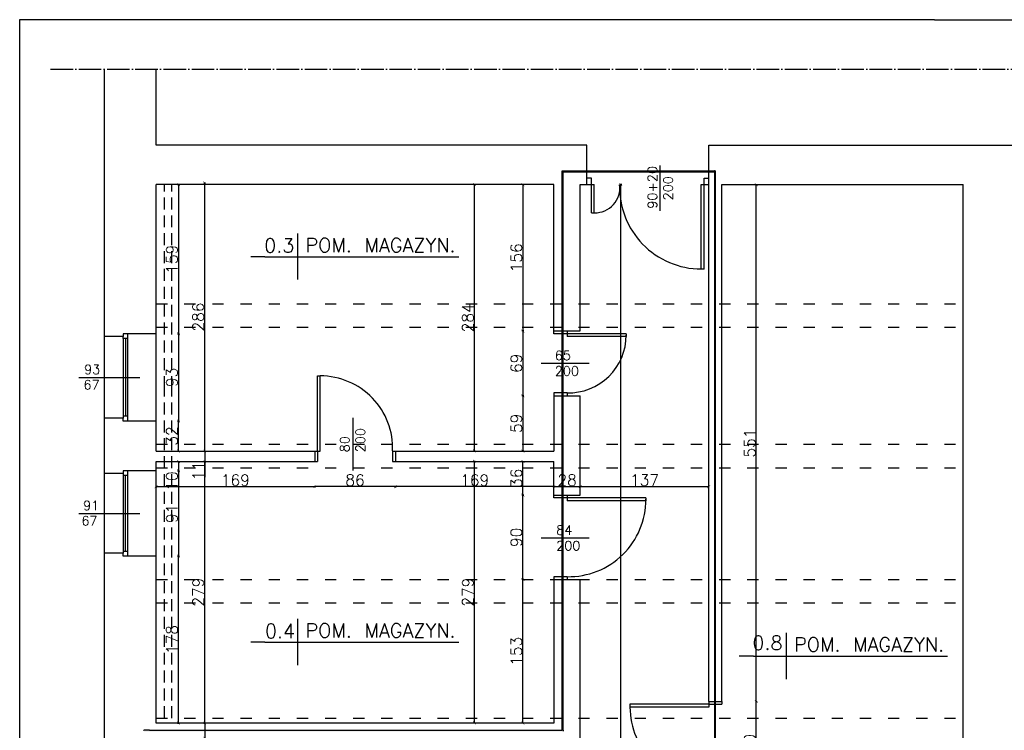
# Model space of a CAD drawing. Header units: millimetres. Extents: x -155361 to 49141, y -33787 to 6941.
# Tile 34 of 44: x -25016 to -23967, y 6170 to 6928. Entities that reach past the tile are written whole.
import ezdxf

# ---------------------------------------------------------------- set-up
doc = ezdxf.new("R2010")
doc.units = ezdxf.units.MM
for name, pattern in [('ACAD_ISO03W100', [30, 12, -18]), ('ACAD_ISO04W100', [30, 24, -3, 0, -3]), ('DASHED', [19.05, 12.7, -6.35])]:
    doc.linetypes.add(name, pattern=pattern)
doc.styles.add('Opisowy', font='txt.shx')
doc.styles.get("Standard").update_dxf_attribs({"font": 'txt.shx'})
doc.dimstyles.new('ISO-25', dxfattribs={"dimtxt": 12, "dimasz": 3, "dimexe": 1, "dimexo": 1, "dimgap": 1, "dimtad": 1, "dimdec": 0, "dimtxsty": 'Opisowy', "dimblk": 'ARCHTICK', "dimcen": 2.5, "dimadec": 0, "dimazin": 0, "dimtfac": 1, "dimtdec": 0, "dimtmove": 0, "dimatfit": 3, "dimldrblk": 'ARCHTICK', "dimfxl": 1, "dimfxlon": 1, "dimarcsym": 0})

# ---------------------------------------------------------------- blocks, each defined once
blk = doc.blocks.new('_ArchTick')
at = {"color": 0, "linetype": 'ByBlock', "const_width": 0.15}
blk.add_lwpolyline([(-0.5, -0.5), (0.5, 0.5)], dxfattribs=at)
blk = doc.blocks.new('*D11145')
at = {"color": 0, "lineweight": -2}
for p, q in [((-24848, 6752.2), (-24846, 6752.2)), ((-24847, 6752.2), (-24847, 6593.2)), ((-24848, 6593.2), (-24846, 6593.2))]:
    blk.add_line(p, q, dxfattribs=at)
at = {"layer": 'Defpoints', "color": 0}
for p in [(-24871.9, 6752.2), (-24871.9, 6593.2), (-24847, 6593.2)]:
    blk.add_point(p, dxfattribs=at)
at = {"color": 0, "lineweight": -2, "xscale": 3, "yscale": 3, "zscale": 3}
for p, rotation in [((-24847, 6752.2), 90), ((-24847, 6593.2), -90.00000000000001)]:
    blk.add_blockref('_ArchTick', p, dxfattribs=dict(at, rotation=rotation))
at = {"color": 0, "insert": (-24854, 6672.7), "char_height": 12, "attachment_point": 5, "rotation": 90, "style": 'Opisowy'}
blk.add_mtext('159', dxfattribs=at)
blk = doc.blocks.new('*D11148')
at = {"color": 0, "lineweight": -2}
for p, q in [((-24820.1, 6468.2), (-24818.1, 6468.2)), ((-24819.1, 6468.2), (-24819.1, 6457.2)), ((-24820.1, 6457.2), (-24818.1, 6457.2)), ((-24819.1, 6457.2), (-24819.1, 6440.2))]:
    blk.add_line(p, q, dxfattribs=at)
at = {"layer": 'Defpoints', "color": 0}
for p in [(-24870.9, 6468.2), (-24870.9, 6457.2), (-24819.1, 6457.2)]:
    blk.add_point(p, dxfattribs=at)
at = {"color": 0, "lineweight": -2, "xscale": 3, "yscale": 3, "zscale": 3}
for p, rotation in [((-24819.1, 6468.2), 90), ((-24819.1, 6457.2), -90.00000000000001)]:
    blk.add_blockref('_ArchTick', p, dxfattribs=dict(at, rotation=rotation))
at = {"color": 0, "insert": (-24826.1, 6447.2), "char_height": 12, "attachment_point": 5, "rotation": 90, "style": 'Opisowy'}
blk.add_mtext('11', dxfattribs=at)
blk = doc.blocks.new('*D11149')
at = {"color": 0, "lineweight": -2}
for p, q in [((-24848, 6457.2), (-24848, 6457.2)), ((-24847, 6457.2), (-24847, 6447.2)), ((-24848, 6447.2), (-24848, 6447.2)), ((-24847, 6447.2), (-24847, 6428.2))]:
    blk.add_line(p, q, dxfattribs=at)
at = {"layer": 'Defpoints', "color": 0}
for p in [(-24847, 6457.2), (-24847, 6447.2), (-24847, 6447.2)]:
    blk.add_point(p, dxfattribs=at)
at = {"color": 0, "lineweight": -2, "xscale": 3, "yscale": 3, "zscale": 3}
for p, rotation in [((-24847, 6457.2), 90), ((-24847, 6447.2), -90.00000000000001)]:
    blk.add_blockref('_ArchTick', p, dxfattribs=dict(at, rotation=rotation))
at = {"color": 0, "insert": (-24854, 6436.2), "char_height": 12, "attachment_point": 5, "rotation": 90, "style": 'Opisowy'}
blk.add_mtext('10', dxfattribs=at)
blk = doc.blocks.new('*D11151')
at = {"color": 0, "lineweight": -2}
for p, q in [((-24848, 6500.2), (-24846, 6500.2)), ((-24847, 6468.2), (-24847, 6500.2)), ((-24848, 6468.2), (-24846, 6468.2))]:
    blk.add_line(p, q, dxfattribs=at)
at = {"layer": 'Defpoints', "color": 0}
for p in [(-24870.9, 6500.2), (-24847, 6500.2), (-24870.9, 6468.2)]:
    blk.add_point(p, dxfattribs=at)
at = {"color": 0, "lineweight": -2, "xscale": 3, "yscale": 3, "zscale": 3}
for p, rotation in [((-24847, 6500.2), 90), ((-24847, 6468.2), -90.00000000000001)]:
    blk.add_blockref('_ArchTick', p, dxfattribs=dict(at, rotation=rotation))
at = {"color": 0, "insert": (-24854, 6484.2), "char_height": 12, "attachment_point": 5, "rotation": 90, "style": 'Opisowy'}
blk.add_mtext('32', dxfattribs=at)
blk = doc.blocks.new('*D11152')
at = {"color": 0, "lineweight": -2}
for p, q in [((-24848, 6593.2), (-24846, 6593.2)), ((-24847, 6593.2), (-24847, 6500.2)), ((-24848, 6500.2), (-24846, 6500.2))]:
    blk.add_line(p, q, dxfattribs=at)
at = {"layer": 'Defpoints', "color": 0}
for p in [(-24870.9, 6593.2), (-24870.9, 6500.2), (-24847, 6500.2)]:
    blk.add_point(p, dxfattribs=at)
at = {"color": 0, "lineweight": -2, "xscale": 3, "yscale": 3, "zscale": 3}
for p, rotation in [((-24847, 6593.2), 90), ((-24847, 6500.2), -90.00000000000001)]:
    blk.add_blockref('_ArchTick', p, dxfattribs=dict(at, rotation=rotation))
at = {"color": 0, "insert": (-24854, 6546.7), "char_height": 12, "attachment_point": 5, "rotation": 90, "style": 'Opisowy'}
blk.add_mtext('93', dxfattribs=at)
blk = doc.blocks.new('*D11153')
at = {"color": 0, "lineweight": -2}
for p, q in [((-24848, 6447.2), (-24846, 6447.2)), ((-24847, 6447.2), (-24847, 6356.2)), ((-24848, 6356.2), (-24846, 6356.2))]:
    blk.add_line(p, q, dxfattribs=at)
at = {"layer": 'Defpoints', "color": 0}
for p in [(-24870.9, 6447.2), (-24870.9, 6356.2), (-24847, 6356.2)]:
    blk.add_point(p, dxfattribs=at)
at = {"color": 0, "lineweight": -2, "xscale": 3, "yscale": 3, "zscale": 3}
for p, rotation in [((-24847, 6447.2), 90), ((-24847, 6356.2), -90.00000000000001)]:
    blk.add_blockref('_ArchTick', p, dxfattribs=dict(at, rotation=rotation))
at = {"color": 0, "insert": (-24854, 6401.7), "char_height": 12, "attachment_point": 5, "rotation": 90, "style": 'Opisowy'}
blk.add_mtext('91', dxfattribs=at)
blk = doc.blocks.new('*D11154')
at = {"color": 0, "lineweight": -2}
for p, q in [((-24848, 6356.2), (-24846, 6356.2)), ((-24847, 6178.2), (-24847, 6356.2)), ((-24848, 6178.2), (-24846, 6178.2))]:
    blk.add_line(p, q, dxfattribs=at)
at = {"layer": 'Defpoints', "color": 0}
for p in [(-24870.9, 6356.2), (-24847, 6356.2), (-24870.9, 6178.2)]:
    blk.add_point(p, dxfattribs=at)
at = {"color": 0, "lineweight": -2, "xscale": 3, "yscale": 3, "zscale": 3}
for p, rotation in [((-24847, 6356.2), 90), ((-24847, 6178.2), -90.00000000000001)]:
    blk.add_blockref('_ArchTick', p, dxfattribs=dict(at, rotation=rotation))
at = {"color": 0, "insert": (-24854, 6267.2), "char_height": 12, "attachment_point": 5, "rotation": 90, "style": 'Opisowy'}
blk.add_mtext('178', dxfattribs=at)
blk = doc.blocks.new('*D11155')
at = {"color": 0, "lineweight": -2}
for p, q in [((-24820.1, 6178.2), (-24818.1, 6178.2)), ((-24819.1, 6178.2), (-24819.1, 6162.2)), ((-24820.1, 6162.2), (-24818.1, 6162.2)), ((-24819.1, 6162.2), (-24819.1, 6141.2))]:
    blk.add_line(p, q, dxfattribs=at)
at = {"layer": 'Defpoints', "color": 0}
for p in [(-24869.4, 6178.2), (-24869.4, 6162.2), (-24819.1, 6162.2)]:
    blk.add_point(p, dxfattribs=at)
at = {"color": 0, "lineweight": -2, "xscale": 3, "yscale": 3, "zscale": 3}
for p, rotation in [((-24819.1, 6178.2), 90), ((-24819.1, 6162.2), -90.00000000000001)]:
    blk.add_blockref('_ArchTick', p, dxfattribs=dict(at, rotation=rotation))
at = {"color": 0, "insert": (-24826.1, 6150.2), "char_height": 12, "attachment_point": 5, "rotation": 90, "style": 'Opisowy'}
blk.add_mtext('16', dxfattribs=at)
blk = doc.blocks.new('*D11177')
at = {"color": 0, "lineweight": -2}
for p, q in [((-24820.1, 6457.2), (-24818.1, 6457.2)), ((-24819.1, 6178.2), (-24819.1, 6457.2)), ((-24820.1, 6178.2), (-24818.1, 6178.2))]:
    blk.add_line(p, q, dxfattribs=at)
at = {"layer": 'Defpoints', "color": 0}
for p in [(-24870.9, 6457.2), (-24819.1, 6457.2), (-24870.9, 6178.2)]:
    blk.add_point(p, dxfattribs=at)
at = {"color": 0, "lineweight": -2, "xscale": 3, "yscale": 3, "zscale": 3}
for p, rotation in [((-24819.1, 6457.2), 90), ((-24819.1, 6178.2), -90.00000000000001)]:
    blk.add_blockref('_ArchTick', p, dxfattribs=dict(at, rotation=rotation))
at = {"color": 0, "insert": (-24826.1, 6317.7), "char_height": 12, "attachment_point": 5, "rotation": 90, "style": 'Opisowy'}
blk.add_mtext('279', dxfattribs=at)
blk = doc.blocks.new('*D11178')
at = {"color": 0, "lineweight": -2}
for p, q in [((-24820.1, 6754), (-24818.1, 6754)), ((-24819.1, 6468.2), (-24819.1, 6754)), ((-24820.1, 6468.2), (-24818.1, 6468.2))]:
    blk.add_line(p, q, dxfattribs=at)
at = {"layer": 'Defpoints', "color": 0}
for p in [(-24869.9, 6754), (-24819.1, 6754), (-24869.9, 6468.2)]:
    blk.add_point(p, dxfattribs=at)
at = {"color": 0, "lineweight": -2, "xscale": 3, "yscale": 3, "zscale": 3}
for p, rotation in [((-24819.1, 6754), 90), ((-24819.1, 6468.2), -90.00000000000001)]:
    blk.add_blockref('_ArchTick', p, dxfattribs=dict(at, rotation=rotation))
at = {"color": 0, "insert": (-24826.1, 6611.1), "char_height": 12, "attachment_point": 5, "rotation": 90, "style": 'Opisowy'}
blk.add_mtext('286', dxfattribs=at)
blk = doc.blocks.new('*D11321')
at = {"color": 0, "lineweight": -2}
for p, q in [((-24870.9, 6431.2), (-24870.9, 6429.2)), ((-24870.9, 6430.2), (-24701.9, 6430.2)), ((-24701.9, 6431.2), (-24701.9, 6429.2))]:
    blk.add_line(p, q, dxfattribs=at)
at = {"layer": 'Defpoints', "color": 0}
for p in [(-24870.9, 6477.5), (-24701.9, 6477.5), (-24701.9, 6430.2)]:
    blk.add_point(p, dxfattribs=at)
at = {"color": 0, "lineweight": -2, "xscale": 3, "yscale": 3, "zscale": 3, "rotation": 180}
blk.add_blockref('_ArchTick', (-24870.9, 6430.2), dxfattribs=at)
at = {"color": 0, "lineweight": -2, "xscale": 3, "yscale": 3, "zscale": 3}
blk.add_blockref('_ArchTick', (-24701.9, 6430.2), dxfattribs=at)
at = {"color": 0, "insert": (-24786.4, 6437.2), "char_height": 12, "attachment_point": 5, "style": 'Opisowy'}
blk.add_mtext('169', dxfattribs=at)
blk = doc.blocks.new('*D11322')
at = {"color": 0, "lineweight": -2}
for p, q in [((-24701.9, 6431.2), (-24701.9, 6429.2)), ((-24615.9, 6430.2), (-24701.9, 6430.2)), ((-24615.9, 6431.2), (-24615.9, 6429.2))]:
    blk.add_line(p, q, dxfattribs=at)
at = {"layer": 'Defpoints', "color": 0}
for p in [(-24701.9, 6466.5), (-24615.9, 6466.5), (-24701.9, 6430.2)]:
    blk.add_point(p, dxfattribs=at)
at = {"color": 0, "lineweight": -2, "xscale": 3, "yscale": 3, "zscale": 3, "rotation": 180}
blk.add_blockref('_ArchTick', (-24701.9, 6430.2), dxfattribs=at)
at = {"color": 0, "lineweight": -2, "xscale": 3, "yscale": 3, "zscale": 3}
blk.add_blockref('_ArchTick', (-24615.9, 6430.2), dxfattribs=at)
at = {"color": 0, "insert": (-24658.9, 6437.2), "char_height": 12, "attachment_point": 5, "style": 'Opisowy'}
blk.add_mtext('86', dxfattribs=at)
blk = doc.blocks.new('*D11323')
at = {"color": 0, "lineweight": -2}
for p, q in [((-24615.9, 6431.2), (-24615.9, 6429.2)), ((-24446.9, 6430.2), (-24615.9, 6430.2)), ((-24446.9, 6431.2), (-24446.9, 6429.2))]:
    blk.add_line(p, q, dxfattribs=at)
at = {"layer": 'Defpoints', "color": 0}
for p in [(-24615.9, 6466.5), (-24446.9, 6466.5), (-24615.9, 6430.2)]:
    blk.add_point(p, dxfattribs=at)
at = {"color": 0, "lineweight": -2, "xscale": 3, "yscale": 3, "zscale": 3, "rotation": 180}
blk.add_blockref('_ArchTick', (-24615.9, 6430.2), dxfattribs=at)
at = {"color": 0, "lineweight": -2, "xscale": 3, "yscale": 3, "zscale": 3}
blk.add_blockref('_ArchTick', (-24446.9, 6430.2), dxfattribs=at)
at = {"color": 0, "insert": (-24531.4, 6437.2), "char_height": 12, "attachment_point": 5, "style": 'Opisowy'}
blk.add_mtext('169', dxfattribs=at)
blk = doc.blocks.new('*D11324')
at = {"color": 0, "lineweight": -2}
for p, q in [((-24479, 6752.2), (-24481, 6752.2)), ((-24480, 6752.2), (-24480, 6596.2)), ((-24479, 6596.2), (-24481, 6596.2))]:
    blk.add_line(p, q, dxfattribs=at)
at = {"layer": 'Defpoints', "color": 0}
for p in [(-24446.9, 6752.2), (-24480, 6596.2), (-24446.9, 6596.2)]:
    blk.add_point(p, dxfattribs=at)
at = {"color": 0, "lineweight": -2, "xscale": 3, "yscale": 3, "zscale": 3}
for p, rotation in [((-24480, 6752.2), 90), ((-24480, 6596.2), -90.00000000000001)]:
    blk.add_blockref('_ArchTick', p, dxfattribs=dict(at, rotation=rotation))
at = {"color": 0, "insert": (-24487, 6674.2), "char_height": 12, "attachment_point": 5, "rotation": 90, "style": 'Opisowy'}
blk.add_mtext('156', dxfattribs=at)
blk = doc.blocks.new('*D11325')
at = {"color": 0, "lineweight": -2}
for p, q in [((-24479, 6596.2), (-24481, 6596.2)), ((-24480, 6596.2), (-24480, 6527.2)), ((-24479, 6527.2), (-24481, 6527.2))]:
    blk.add_line(p, q, dxfattribs=at)
at = {"layer": 'Defpoints', "color": 0}
for p in [(-24446.9, 6596.2), (-24480, 6527.2), (-24446.9, 6527.2)]:
    blk.add_point(p, dxfattribs=at)
at = {"color": 0, "lineweight": -2, "xscale": 3, "yscale": 3, "zscale": 3}
for p, rotation in [((-24480, 6596.2), 90), ((-24480, 6527.2), -90.00000000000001)]:
    blk.add_blockref('_ArchTick', p, dxfattribs=dict(at, rotation=rotation))
at = {"color": 0, "insert": (-24487, 6561.7), "char_height": 12, "attachment_point": 5, "rotation": 90, "style": 'Opisowy'}
blk.add_mtext('69', dxfattribs=at)
blk = doc.blocks.new('*D11326')
at = {"color": 0, "lineweight": -2}
for p, q in [((-24479, 6527.2), (-24481, 6527.2)), ((-24480, 6527.2), (-24480, 6468.2)), ((-24479, 6468.2), (-24481, 6468.2))]:
    blk.add_line(p, q, dxfattribs=at)
at = {"layer": 'Defpoints', "color": 0}
for p in [(-24446.9, 6527.2), (-24480, 6468.2), (-24446.9, 6468.2)]:
    blk.add_point(p, dxfattribs=at)
at = {"color": 0, "lineweight": -2, "xscale": 3, "yscale": 3, "zscale": 3}
for p, rotation in [((-24480, 6527.2), 90), ((-24480, 6468.2), -90.00000000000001)]:
    blk.add_blockref('_ArchTick', p, dxfattribs=dict(at, rotation=rotation))
at = {"color": 0, "insert": (-24487, 6497.7), "char_height": 12, "attachment_point": 5, "rotation": 90, "style": 'Opisowy'}
blk.add_mtext('59', dxfattribs=at)
blk = doc.blocks.new('*D11327')
at = {"color": 0, "lineweight": -2}
for p, q in [((-24481, 6457.2), (-24481, 6457.2)), ((-24480, 6421.2), (-24480, 6457.2)), ((-24481, 6421.2), (-24481, 6421.2))]:
    blk.add_line(p, q, dxfattribs=at)
at = {"layer": 'Defpoints', "color": 0}
for p in [(-24480, 6457.2), (-24480, 6457.2), (-24480, 6421.2)]:
    blk.add_point(p, dxfattribs=at)
at = {"color": 0, "lineweight": -2, "xscale": 3, "yscale": 3, "zscale": 3}
for p, rotation in [((-24480, 6457.2), 90), ((-24480, 6421.2), -90.00000000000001)]:
    blk.add_blockref('_ArchTick', p, dxfattribs=dict(at, rotation=rotation))
at = {"color": 0, "insert": (-24487, 6439.2), "char_height": 12, "attachment_point": 5, "rotation": 90, "style": 'Opisowy'}
blk.add_mtext('36', dxfattribs=at)
blk = doc.blocks.new('*D11328')
at = {"color": 0, "lineweight": -2}
for p, q in [((-24479, 6421.2), (-24481, 6421.2)), ((-24480, 6331.2), (-24480, 6421.2)), ((-24479, 6331.2), (-24481, 6331.2))]:
    blk.add_line(p, q, dxfattribs=at)
at = {"layer": 'Defpoints', "color": 0}
for p in [(-24480, 6421.2), (-24446.9, 6421.2), (-24446.9, 6331.2)]:
    blk.add_point(p, dxfattribs=at)
at = {"color": 0, "lineweight": -2, "xscale": 3, "yscale": 3, "zscale": 3}
for p, rotation in [((-24480, 6421.2), 90), ((-24480, 6331.2), -90.00000000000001)]:
    blk.add_blockref('_ArchTick', p, dxfattribs=dict(at, rotation=rotation))
at = {"color": 0, "insert": (-24487, 6376.2), "char_height": 12, "attachment_point": 5, "rotation": 90, "style": 'Opisowy'}
blk.add_mtext('90', dxfattribs=at)
blk = doc.blocks.new('*D11329')
at = {"color": 0, "lineweight": -2}
for p, q in [((-24479, 6331.2), (-24481, 6331.2)), ((-24480, 6178.2), (-24480, 6331.2)), ((-24479, 6178.2), (-24481, 6178.2))]:
    blk.add_line(p, q, dxfattribs=at)
at = {"layer": 'Defpoints', "color": 0}
for p in [(-24480, 6331.2), (-24446.9, 6331.2), (-24446.9, 6178.2)]:
    blk.add_point(p, dxfattribs=at)
at = {"color": 0, "lineweight": -2, "xscale": 3, "yscale": 3, "zscale": 3}
for p, rotation in [((-24480, 6331.2), 90), ((-24480, 6178.2), -90.00000000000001)]:
    blk.add_blockref('_ArchTick', p, dxfattribs=dict(at, rotation=rotation))
at = {"color": 0, "insert": (-24487, 6254.7), "char_height": 12, "attachment_point": 5, "rotation": 90, "style": 'Opisowy'}
blk.add_mtext('153', dxfattribs=at)
blk = doc.blocks.new('*D11347')
at = {"color": 0, "lineweight": -2}
for p, q in [((-24530.7, 6457.2), (-24532.7, 6457.2)), ((-24531.7, 6178.2), (-24531.7, 6457.2)), ((-24530.7, 6178.2), (-24532.7, 6178.2))]:
    blk.add_line(p, q, dxfattribs=at)
at = {"layer": 'Defpoints', "color": 0}
for p in [(-24531.7, 6457.2), (-24446.9, 6457.2), (-24446.9, 6178.2)]:
    blk.add_point(p, dxfattribs=at)
at = {"color": 0, "lineweight": -2, "xscale": 3, "yscale": 3, "zscale": 3}
for p, rotation in [((-24531.7, 6457.2), 90), ((-24531.7, 6178.2), -90.00000000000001)]:
    blk.add_blockref('_ArchTick', p, dxfattribs=dict(at, rotation=rotation))
at = {"color": 0, "insert": (-24538.7, 6317.7), "char_height": 12, "attachment_point": 5, "rotation": 90, "style": 'Opisowy'}
blk.add_mtext('279', dxfattribs=at)
blk = doc.blocks.new('*D11348')
at = {"color": 0, "lineweight": -2}
for p, q in [((-24530.7, 6752.2), (-24532.7, 6752.2)), ((-24531.7, 6468.2), (-24531.7, 6752.2)), ((-24530.7, 6468.2), (-24532.7, 6468.2))]:
    blk.add_line(p, q, dxfattribs=at)
at = {"layer": 'Defpoints', "color": 0}
for p in [(-24531.7, 6752.2), (-24446.9, 6752.2), (-24446.9, 6468.2)]:
    blk.add_point(p, dxfattribs=at)
at = {"color": 0, "lineweight": -2, "xscale": 3, "yscale": 3, "zscale": 3}
for p, rotation in [((-24531.7, 6752.2), 90), ((-24531.7, 6468.2), -90.00000000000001)]:
    blk.add_blockref('_ArchTick', p, dxfattribs=dict(at, rotation=rotation))
at = {"color": 0, "insert": (-24538.7, 6610.2), "char_height": 12, "attachment_point": 5, "rotation": 90, "style": 'Opisowy'}
blk.add_mtext('284', dxfattribs=at)
blk = doc.blocks.new('*D11349')
at = {"color": 0, "lineweight": -2}
for p, q in [((-24232.3, 6752.2), (-24230.3, 6752.2)), ((-24231.3, 6201.2), (-24231.3, 6752.2)), ((-24232.3, 6201.2), (-24230.3, 6201.2))]:
    blk.add_line(p, q, dxfattribs=at)
at = {"layer": 'Defpoints', "color": 0}
for p in [(-24267.9, 6752.2), (-24231.3, 6752.2), (-24267.9, 6201.2)]:
    blk.add_point(p, dxfattribs=at)
at = {"color": 0, "lineweight": -2, "xscale": 3, "yscale": 3, "zscale": 3}
for p, rotation in [((-24231.3, 6752.2), 90), ((-24231.3, 6201.2), -90.00000000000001)]:
    blk.add_blockref('_ArchTick', p, dxfattribs=dict(at, rotation=rotation))
at = {"color": 0, "insert": (-24238.3, 6476.7), "char_height": 12, "attachment_point": 5, "rotation": 90, "style": 'Opisowy'}
blk.add_mtext('551', dxfattribs=at)
blk = doc.blocks.new('*D11350')
at = {"color": 0, "lineweight": -2}
for p, q in [((-24232.3, 6201.2), (-24230.3, 6201.2)), ((-24231.3, 6111.2), (-24231.3, 6201.2)), ((-24232.3, 6111.2), (-24230.3, 6111.2))]:
    blk.add_line(p, q, dxfattribs=at)
at = {"layer": 'Defpoints', "color": 0}
for p in [(-24267.9, 6201.2), (-24231.3, 6201.2), (-24267.9, 6111.2)]:
    blk.add_point(p, dxfattribs=at)
at = {"color": 0, "lineweight": -2, "xscale": 3, "yscale": 3, "zscale": 3}
for p, rotation in [((-24231.3, 6201.2), 90), ((-24231.3, 6111.2), -90.00000000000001)]:
    blk.add_blockref('_ArchTick', p, dxfattribs=dict(at, rotation=rotation))
at = {"color": 0, "insert": (-24238.3, 6156.2), "char_height": 12, "attachment_point": 5, "rotation": 90, "style": 'Opisowy'}
blk.add_mtext('90', dxfattribs=at)
blk = doc.blocks.new('*D11390')
at = {"color": 0, "lineweight": -2}
for p, q in [((-24374.7, 6752.2), (-24376.7, 6752.2)), ((-24375.7, 5245.2), (-24375.7, 6752.2)), ((-24374.7, 5245.2), (-24376.7, 5245.2))]:
    blk.add_line(p, q, dxfattribs=at)
at = {"layer": 'Defpoints', "color": 0}
for p in [(-24375.7, 6752.2), (-24281.9, 6752.2), (-24281.9, 5245.2)]:
    blk.add_point(p, dxfattribs=at)
at = {"color": 0, "lineweight": -2, "xscale": 3, "yscale": 3, "zscale": 3}
for p, rotation in [((-24375.7, 6752.2), 90), ((-24375.7, 5245.2), -90.00000000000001)]:
    blk.add_blockref('_ArchTick', p, dxfattribs=dict(at, rotation=rotation))
at = {"color": 0, "insert": (-24382.7, 5998.7), "char_height": 12, "attachment_point": 5, "rotation": 90, "style": 'Opisowy'}
blk.add_mtext('1507', dxfattribs=at)
blk = doc.blocks.new('*D11398')
at = {"color": 0, "lineweight": -2}
for p, q in [((-24446.9, 6429.2), (-24446.9, 6431.2)), ((-24446.9, 6430.2), (-24418.9, 6430.2)), ((-24418.9, 6429.2), (-24418.9, 6431.2))]:
    blk.add_line(p, q, dxfattribs=at)
at = {"layer": 'Defpoints', "color": 0}
for p in [(-24418.9, 6430.2), (-24446.9, 6421.2), (-24418.9, 6421.2)]:
    blk.add_point(p, dxfattribs=at)
at = {"color": 0, "lineweight": -2, "xscale": 3, "yscale": 3, "zscale": 3, "rotation": 180}
blk.add_blockref('_ArchTick', (-24446.9, 6430.2), dxfattribs=at)
at = {"color": 0, "lineweight": -2, "xscale": 3, "yscale": 3, "zscale": 3}
blk.add_blockref('_ArchTick', (-24418.9, 6430.2), dxfattribs=at)
at = {"color": 0, "insert": (-24432.9, 6437.2), "char_height": 12, "attachment_point": 5, "style": 'Opisowy'}
blk.add_mtext('28', dxfattribs=at)
blk = doc.blocks.new('*D11399')
at = {"color": 0, "lineweight": -2}
for p, q in [((-24418.9, 6429.2), (-24418.9, 6431.2)), ((-24418.9, 6430.2), (-24281.9, 6430.2)), ((-24281.9, 6429.2), (-24281.9, 6431.2))]:
    blk.add_line(p, q, dxfattribs=at)
at = {"layer": 'Defpoints', "color": 0}
for p in [(-24281.9, 6430.2), (-24418.9, 6421.2), (-24281.9, 6421.2)]:
    blk.add_point(p, dxfattribs=at)
at = {"color": 0, "lineweight": -2, "xscale": 3, "yscale": 3, "zscale": 3, "rotation": 180}
blk.add_blockref('_ArchTick', (-24418.9, 6430.2), dxfattribs=at)
at = {"color": 0, "lineweight": -2, "xscale": 3, "yscale": 3, "zscale": 3}
blk.add_blockref('_ArchTick', (-24281.9, 6430.2), dxfattribs=at)
at = {"color": 0, "insert": (-24350.4, 6437.2), "char_height": 12, "attachment_point": 5, "style": 'Opisowy'}
blk.add_mtext('137', dxfattribs=at)

msp = doc.modelspace()

# ---------------------------------------------------------------- hatches: boundary and pattern name
h = msp.add_hatch(color=1)
h.paths.add_polyline_path([(-24275, 6625.1), (-24275, 6766.8), (-24276, 6766.8), (-24276, 6765.8), (-24276, 6625.1)])
h.paths.add_polyline_path([(-24333.6, 6765.8), (-24333.6, 6766.8), (-24411.9, 6766.8), (-24411.9, 6765.8)])
h.paths.add_polyline_path([(-24281.9, 6765.8), (-24281.9, 6766.8), (-24333.6, 6766.8), (-24333.6, 6765.8)])
h.paths.add_polyline_path([(-24411.9, 6765.8), (-24411.9, 6766.8), (-24438.2, 6766.8), (-24438.2, 6765.8)])
h.paths.add_polyline_path([(-24276, 6765.8), (-24276, 6766.8), (-24281.9, 6766.8), (-24281.9, 6765.8)])
h.paths.add_polyline_path([(-24353.7, 6720), (-24313.7, 6720), (-24313.7, 6776.6), (-24353.7, 6776.6)], flags=24)
h.paths.add_polyline_path([(-24353.7, 6720), (-24313.7, 6720), (-24313.7, 6776.6), (-24353.7, 6776.6)], flags=24)
h = msp.add_hatch(color=1)
h.paths.add_polyline_path([(-24437.2, 6625.1), (-24437.2, 6765.8), (-24438.2, 6765.8), (-24438.2, 6625.1)])
h.paths.add_polyline_path([(-24438.2, 6183.3), (-24437.2, 6183.3), (-24437.2, 6306.3), (-24438.2, 6306.3)])
h.paths.add_polyline_path([(-24437.2, 6475.4), (-24437.2, 6527.2), (-24438.2, 6527.2), (-24438.2, 6475.4)])
h.paths.add_polyline_path([(-24437.2, 6375.5), (-24437.2, 6418.2), (-24438.2, 6418.2), (-24438.2, 6375.5)])
h.paths.add_polyline_path([(-24438.2, 6334.2), (-24437.2, 6334.2), (-24437.2, 6375.5), (-24438.2, 6375.5)])
h.paths.add_polyline_path([(-24438.2, 6530.2), (-24437.2, 6530.2), (-24437.2, 6561.8), (-24438.2, 6561.8)])
h.paths.add_polyline_path([(-24437.2, 6561.8), (-24437.2, 6593.2), (-24438.2, 6593.2), (-24438.2, 6561.8)])
h.paths.add_polyline_path([(-24438.2, 6421.2), (-24437.2, 6421.2), (-24437.2, 6450.4), (-24438.2, 6450.4)])
h.paths.add_polyline_path([(-24438.2, 6600.1), (-24437.2, 6600.1), (-24437.2, 6625.1), (-24438.2, 6625.1)])
h.paths.add_polyline_path([(-24438.2, 6450.4), (-24437.2, 6450.4), (-24437.2, 6475.4), (-24438.2, 6475.4)])
h.paths.add_polyline_path([(-24437.2, 6306.3), (-24437.2, 6331.2), (-24438.2, 6331.2), (-24438.2, 6306.3)])
h.paths.add_polyline_path([(-24438.2, 6596.2), (-24437.2, 6596.2), (-24437.2, 6600.1), (-24438.2, 6600.1)])
h.paths.add_polyline_path([(-24438.2, 6527.2), (-24437.2, 6527.2), (-24437.2, 6530.2), (-24438.2, 6530.2)])
h.paths.add_polyline_path([(-24438.2, 6593.2), (-24437.2, 6593.2), (-24437.2, 6596.2), (-24438.2, 6596.2)])
h.paths.add_polyline_path([(-24438.2, 6418.2), (-24437.2, 6418.2), (-24437.2, 6421.2), (-24438.2, 6421.2)])
h.paths.add_polyline_path([(-24437.2, 6331.3), (-24437.2, 6334.2), (-24438.2, 6334.2), (-24438.2, 6331.3)])
h.paths.add_polyline_path([(-24452.7, 6581.8), (-24452.7, 6541.8), (-24416, 6541.8), (-24416, 6581.8)], flags=24)
h.paths.add_polyline_path([(-24452.7, 6581.8), (-24452.7, 6541.8), (-24416, 6541.8), (-24416, 6581.8)], flags=24)
h.paths.add_polyline_path([(-24445.9, 6446.2), (-24445.9, 6428.2), (-24419.9, 6428.2), (-24419.9, 6446.2)], flags=24)
h.paths.add_polyline_path([(-24451.2, 6395.6), (-24451.2, 6355.6), (-24414.5, 6355.6), (-24414.5, 6395.6)], flags=24)
h.paths.add_polyline_path([(-24451.2, 6395.6), (-24451.2, 6355.6), (-24414.5, 6355.6), (-24414.5, 6395.6)], flags=24)
h = msp.add_hatch(color=1)
h.paths.add_polyline_path([(-24276, 6475.4), (-24275, 6475.4), (-24275, 6600.1), (-24276, 6600.1)])
h.paths.add_polyline_path([(-24276, 6331.3), (-24275, 6331.3), (-24275, 6450.4), (-24276, 6450.4)])
h.paths.add_polyline_path([(-24276, 6201.2), (-24275, 6201.2), (-24275, 6306.3), (-24276, 6306.3)])
h.paths.add_polyline_path([(-24276, 6114.2), (-24275, 6114.2), (-24275, 6156.6), (-24276, 6156.6)])
h.paths.add_polyline_path([(-24276, 6158.3), (-24275, 6158.3), (-24275, 6183.3), (-24276, 6183.3)])
h.paths.add_polyline_path([(-24276, 6450.4), (-24275, 6450.4), (-24275, 6475.4), (-24276, 6475.4)])
h.paths.add_polyline_path([(-24276, 6600.1), (-24275, 6600.1), (-24275, 6625.1), (-24276, 6625.1)])
h.paths.add_polyline_path([(-24276, 6306.3), (-24275, 6306.3), (-24275, 6331.3), (-24276, 6331.3)])
h.paths.add_polyline_path([(-24275, 6183.3), (-24275, 6198.2), (-24276, 6198.2), (-24276, 6183.3)])
h.paths.add_polyline_path([(-24276, 6198.2), (-24275, 6198.2), (-24275, 6201.2), (-24276, 6201.2)])
h.paths.add_polyline_path([(-24290.9, 6176.6), (-24290.9, 6136.6), (-24254.2, 6136.6), (-24254.2, 6176.6)], flags=9)
h.paths.add_polyline_path([(-24290.9, 6176.6), (-24290.9, 6136.6), (-24254.2, 6136.6), (-24254.2, 6176.6)], flags=24)
h.paths.add_polyline_path([(-24276, 6156.6), (-24275, 6156.6), (-24275, 6158.3), (-24276, 6158.3)], flags=0)
msp.add_hatch(color=1).paths.add_polyline_path([(-24883.8, 6170.4), (-24883.8, 6170.5), (-24877.8, 6170.5), (-24438.2, 6170.5), (-24438.2, 6183.3), (-24437.2, 6183.3), (-24437.2, 6170.5), (-24437.2, 6169.5), (-24438.2, 6169.5), (-24877.8, 6169.5), (-24883.8, 6169.5)])

# ---------------------------------------------------------------- linework, layer by layer
for p, q in [((-24041.4, 6928.1), (-25016.3, 6928.1)), ((-25016.3, 6928.1), (-25016.3, 4367.3)), ((-24041.4, 6928.1), (-23066.6, 6928.1)), ((-24925.9, 5311.1), (-24925.9, 6875.5)), ((-24870.9, 6794.2), (-24870.9, 6875.6)), ((-24411.9, 6794.2), (-24870.9, 6794.2)), ((-24411.9, 6752.2), (-24411.9, 6794.2)), ((-24281.9, 6752.2), (-24281.9, 6794.2)), ((-24281.9, 6794.2), (-23891.3, 6794.2)), ((-24333.6, 6724.2), (-24333.6, 6772.5)), ((-24406.9, 6759.2), (-24411.9, 6759.2)), ((-24406.9, 6752.2), (-24406.9, 6759.2)), ((-24286.9, 6752.2), (-24286.9, 6759.2)), ((-24286.9, 6759.2), (-24281.9, 6759.2)), ((-24446.9, 6752.2), (-24870.9, 6752.2)), ((-24870.9, 6593.2), (-24870.9, 6752.2)), ((-24446.9, 6596.2), (-24446.9, 6752.2)), ((-24418.9, 6596.2), (-24418.9, 6752.2)), ((-24418.9, 6752.2), (-24411.9, 6752.2)), ((-24411.9, 6752.2), (-24406.9, 6752.2)), ((-24406.9, 6722.2), (-24406.9, 6752.2)), ((-24406.9, 6752.2), (-24403.9, 6752.2)), ((-24403.9, 6722.2), (-24403.9, 6752.2)), ((-24289.9, 6662.2), (-24289.9, 6752.2)), ((-24289.9, 6752.2), (-24286.9, 6752.2)), ((-24286.9, 6752.2), (-24281.9, 6752.2)), ((-24286.9, 6662.2), (-24286.9, 6752.2)), ((-24281.9, 6201.2), (-24281.9, 6752.2)), ((-24267.9, 6201.2), (-24267.9, 6752.2)), ((-24267.9, 6752.2), (-24010.9, 6752.2)), ((-24010.9, 5915.2), (-24010.9, 6752.2)), ((-24406.9, 6722.2), (-24403.9, 6722.2)), ((-24720.1, 6700.2), (-24720.1, 6650.9)), ((-24755, 6675.2), (-24770.1, 6675.2)), ((-24755, 6675.2), (-24592.2, 6675.2)), ((-24592.2, 6675.2), (-24548.3, 6675.2)), ((-24286.9, 6662.2), (-24289.9, 6662.2)), ((-24905.9, 6590.2), (-24925.9, 6590.2)), ((-24905.9, 6593.2), (-24905.9, 6590.2)), ((-24900.9, 6593.2), (-24905.9, 6593.2)), ((-24905.9, 6588.2), (-24905.9, 6590.2)), ((-24870.9, 6593.2), (-24900.9, 6593.2)), ((-24900.9, 6500.2), (-24900.9, 6593.2)), ((-24870.9, 6500.2), (-24870.9, 6593.2)), ((-24446.9, 6596.2), (-24418.9, 6596.2)), ((-24446.9, 6593.2), (-24446.9, 6596.2)), ((-24432.9, 6593.2), (-24446.9, 6593.2)), ((-24432.9, 6596.2), (-24432.9, 6593.2)), ((-24369.9, 6593.2), (-24432.9, 6593.2)), ((-24432.9, 6593.2), (-24432.9, 6590.2)), ((-24369.9, 6590.2), (-24432.9, 6590.2)), ((-24369.9, 6593.2), (-24369.9, 6590.2)), ((-24900.9, 6588.2), (-24905.9, 6588.2)), ((-24905.9, 6588.2), (-24905.9, 6503.2)), ((-24903.4, 6588.2), (-24903.4, 6505.2)), ((-24460.7, 6561.8), (-24409.3, 6561.8)), ((-24698.9, 6468.2), (-24698.9, 6548.2)), ((-24698.9, 6548.2), (-24695.9, 6548.2)), ((-24695.9, 6468.2), (-24695.9, 6548.2)), ((-24953.3, 6546.7), (-24888.3, 6546.7)), ((-24432.9, 6530.2), (-24446.9, 6530.2)), ((-24446.9, 6530.2), (-24446.9, 6527.2)), ((-24446.9, 6527.2), (-24418.9, 6527.2)), ((-24446.9, 6527.2), (-24446.9, 6468.2)), ((-24432.9, 6530.2), (-24432.9, 6527.2)), ((-24418.9, 6421.2), (-24418.9, 6527.2)), ((-24905.9, 6503.2), (-24925.9, 6503.2)), ((-24900.9, 6505.2), (-24905.9, 6505.2)), ((-24905.9, 6500.2), (-24905.9, 6503.2)), ((-24900.9, 6500.2), (-24905.9, 6500.2)), ((-24870.9, 6500.2), (-24900.9, 6500.2)), ((-24870.9, 6468.2), (-24870.9, 6500.2)), ((-24661.4, 6503.6), (-24661.4, 6447.4)), ((-24870.9, 6468.2), (-24698.9, 6468.2)), ((-24701.9, 6468.2), (-24701.9, 6457.2)), ((-24698.9, 6468.2), (-24698.9, 6457.2)), ((-24698.9, 6468.2), (-24695.9, 6468.2)), ((-24618.9, 6468.2), (-24618.9, 6457.2)), ((-24618.9, 6468.2), (-24446.9, 6468.2)), ((-24615.9, 6468.2), (-24615.9, 6457.2)), ((-24870.9, 6447.2), (-24870.9, 6457.2)), ((-24870.9, 6457.2), (-24698.9, 6457.2)), ((-24618.9, 6457.2), (-24446.9, 6457.2)), ((-24446.9, 6421.2), (-24446.9, 6457.2)), ((-24905.9, 6444.2), (-24925.9, 6444.2)), ((-24905.9, 6447.2), (-24905.9, 6444.2)), ((-24900.9, 6447.2), (-24905.9, 6447.2)), ((-24905.9, 6447.2), (-24905.9, 6359.2)), ((-24870.9, 6447.2), (-24900.9, 6447.2)), ((-24900.9, 6356.2), (-24900.9, 6447.2)), ((-24870.9, 6356.2), (-24870.9, 6447.2)), ((-24900.9, 6442.2), (-24905.9, 6442.2)), ((-24903.4, 6361.2), (-24903.4, 6442.2)), ((-24870.9, 6320.2), (-24870.9, 6441.2)), ((-24446.9, 6421.2), (-24418.9, 6421.2)), ((-24446.9, 6418.2), (-24446.9, 6421.2)), ((-24432.9, 6418.2), (-24446.9, 6418.2)), ((-24432.9, 6421.2), (-24432.9, 6418.2)), ((-24348.9, 6418.2), (-24432.9, 6418.2)), ((-24432.9, 6418.2), (-24432.9, 6415.2)), ((-24348.9, 6415.2), (-24432.9, 6415.2)), ((-24348.9, 6418.2), (-24348.9, 6415.2)), ((-24953.3, 6401.7), (-24888.3, 6401.7)), ((-24460.7, 6375.5), (-24409.3, 6375.5)), ((-24905.9, 6359.2), (-24925.9, 6359.2)), ((-24900.9, 6361.2), (-24905.9, 6361.2)), ((-24905.9, 6356.2), (-24905.9, 6359.2)), ((-24900.9, 6356.2), (-24905.9, 6356.2)), ((-24870.9, 6356.2), (-24900.9, 6356.2)), ((-24870.9, 6178.2), (-24870.9, 6356.2)), ((-24432.9, 6334.2), (-24446.9, 6334.2)), ((-24446.9, 6334.2), (-24446.9, 6331.2)), ((-24446.9, 6331.2), (-24418.9, 6331.2)), ((-24446.9, 6331.2), (-24446.9, 6178.2)), ((-24432.9, 6334.2), (-24432.9, 6331.2)), ((-24418.9, 5637.2), (-24418.9, 6331.2)), ((-24720.1, 6289.3), (-24720.1, 6240)), ((-24755, 6264.3), (-24770.1, 6264.3)), ((-24755, 6264.3), (-24592.2, 6264.3)), ((-24592.2, 6264.3), (-24548.3, 6264.3)), ((-24199.4, 6274.5), (-24199.4, 6225.1)), ((-24234.4, 6249.4), (-24249.5, 6249.4)), ((-24234.4, 6249.4), (-24071.6, 6249.4)), ((-24071.6, 6249.4), (-24027.7, 6249.4)), ((-24281.9, 6201.2), (-24267.9, 6201.2)), ((-24281.9, 6201.2), (-24281.9, 6198.2)), ((-24267.9, 6201.2), (-24267.9, 6198.2)), ((-24281.9, 6198.2), (-24365.9, 6198.2)), ((-24365.9, 6198.2), (-24365.9, 6195.2)), ((-24281.9, 6195.2), (-24365.9, 6195.2)), ((-24281.9, 6198.2), (-24267.9, 6198.2)), ((-24281.9, 6198.2), (-24281.9, 6195.2)), ((-24446.9, 6178.2), (-24870.9, 6178.2))]:
    msp.add_line(p, q)
at = {"linetype": 'ACAD_ISO04W100'}
msp.add_line((-24983.4, 6875.5), (-23826.8, 6875.5), dxfattribs=at)
at = {"color": 1}
for p, q in [((-24438.2, 6170.5), (-24438.2, 6766.8)), ((-24438.2, 6766.8), (-24276, 6766.8)), ((-24438.2, 6765.8), (-24276, 6765.8)), ((-24437.2, 6170.5), (-24437.2, 6766.8)), ((-24276, 6766.8), (-24276, 5413.2)), ((-24275, 6766.8), (-24276, 6766.8)), ((-24275, 6766.8), (-24275, 5413.2)), ((-24877.8, 6170.5), (-24883.8, 6170.5)), ((-24883.8, 6170.4), (-24883.8, 6170.5)), ((-24877.8, 6170.5), (-24438.2, 6170.5)), ((-24437.2, 6170.5), (-24437.2, 6169.5))]:
    msp.add_line(p, q, dxfattribs=at)
at = {"linetype": 'DASHED'}
for p, q in [((-24861.8, 6535.3), (-24861.8, 6752.2)), ((-24854.1, 6535.3), (-24854.1, 6752.2)), ((-24861.8, 6183.3), (-24861.8, 6535.3)), ((-24854.1, 6183.3), (-24854.1, 6535.3))]:
    msp.add_line(p, q, dxfattribs=at)
at = {"linetype": 'ACAD_ISO03W100'}
for p, q in [((-24870.9, 6625.1), (-24010.9, 6625.1)), ((-24870.9, 6600.1), (-24010.9, 6600.1)), ((-24870.9, 6475.4), (-24010.9, 6475.4)), ((-24870.9, 6450.4), (-24010.9, 6450.4)), ((-24870.9, 6331.3), (-24010.9, 6331.3)), ((-24870.9, 6306.3), (-24010.9, 6306.3)), ((-24870.9, 6183.3), (-24010.9, 6183.3))]:
    msp.add_line(p, q, dxfattribs=at)
for centre, radius, start, end in [((-24403.3, 6748.8), 26.6, 268.7198, 7.3058), ((-24289.9, 6749.3), 87, 178.058, 270), ((-24431.4, 6591.7), 61.5, 268.6194, 0), ((-24695.9, 6471.2), 77.1, 357.8106, 90), ((-24431.4, 6416.7), 82.5, 268.9677, 0), ((-24284.8, 6195.2), 81.1, 180, 272.0833)]:
    msp.add_arc(centre, radius, start, end)

# ---------------------------------------------------------------- texts
at = {"insert": (-24347, 6726.6), "char_height": 10, "width": 56.821, "attachment_point": 1, "rotation": 90}
msp.add_mtext('90+20\\P 200', dxfattribs=at)
at = {"attachment_point": 1}
for s, insert, char_height, width in [('0.3', (-24755.7, 6694.9), 15, 4.284), ('POM. MAGAZYN.', (-24711.7, 6695.3), 15, 198.035), ('65\\P200', (-24446, 6575.2), 10, 0.199), ('93', (-24947.6, 6560.2), 10, 1.831), ('67', (-24948.3, 6543.9), 10, 40.994), ('91', (-24948.7, 6415.1), 10, 10.938), ('67', (-24950.5, 6398.9), 10, 40.994), ('84\\P200', (-24444.5, 6388.9), 10, 13.989), ('0.4', (-24754.9, 6283.8), 15, 6.327), ('POM. MAGAZYN.', (-24711.7, 6284.4), 15, 198.035), ('0.8', (-24235.5, 6271.2), 15, 0.857), ('POM. MAGAZYN.', (-24191, 6269.5), 15, 198.035)]:
    msp.add_mtext(s, dxfattribs=dict(at, insert=insert, char_height=char_height, width=width))
at = {"insert": (-24674.9, 6466.9), "char_height": 10, "attachment_point": 1, "rotation": 90}
msp.add_mtext('80\\P200', dxfattribs=at)

# ---------------------------------------------------------------- dimensions: what is measured, and where the dimension line sits
for base, p1, p2, picture, middle in [((-24847, 6593.2), (-24871.9, 6752.2), (-24871.9, 6593.2), '*D11145', (-24854, 6672.7)), ((-24819.1, 6754), (-24869.9, 6468.2), (-24869.9, 6754), '*D11178', (-24826.1, 6611.1)), ((-24531.7, 6752.2), (-24446.9, 6468.2), (-24446.9, 6752.2), '*D11348', (-24538.7, 6610.2)), ((-24480, 6596.2), (-24446.9, 6752.2), (-24446.9, 6596.2), '*D11324', (-24487, 6674.2)), ((-24375.7, 6752.2), (-24281.9, 5245.2), (-24281.9, 6752.2), '*D11390', (-24382.7, 5998.7)), ((-24231.3, 6752.2), (-24267.9, 6201.2), (-24267.9, 6752.2), '*D11349', (-24238.3, 6476.7)), ((-24847, 6500.2), (-24870.9, 6593.2), (-24870.9, 6500.2), '*D11152', (-24854, 6546.7)), ((-24480, 6527.2), (-24446.9, 6596.2), (-24446.9, 6527.2), '*D11325', (-24487, 6561.7)), ((-24480, 6468.2), (-24446.9, 6527.2), (-24446.9, 6468.2), '*D11326', (-24487, 6497.7)), ((-24847, 6500.2), (-24870.9, 6468.2), (-24870.9, 6500.2), '*D11151', (-24854, 6484.2)), ((-24819.1, 6457.2), (-24870.9, 6468.2), (-24870.9, 6457.2), '*D11148', (-24826.1, 6447.2)), ((-24819.1, 6457.2), (-24870.9, 6178.2), (-24870.9, 6457.2), '*D11177', (-24826.1, 6317.7)), ((-24847, 6447.2), (-24847, 6457.2), (-24847, 6447.2), '*D11149', (-24854, 6436.2)), ((-24531.7, 6457.2), (-24446.9, 6178.2), (-24446.9, 6457.2), '*D11347', (-24538.7, 6317.7)), ((-24480, 6457.2), (-24480, 6421.2), (-24480, 6457.2), '*D11327', (-24487, 6439.2)), ((-24847, 6356.2), (-24870.9, 6447.2), (-24870.9, 6356.2), '*D11153', (-24854, 6401.7)), ((-24480, 6421.2), (-24446.9, 6331.2), (-24446.9, 6421.2), '*D11328', (-24487, 6376.2)), ((-24847, 6356.2), (-24870.9, 6178.2), (-24870.9, 6356.2), '*D11154', (-24854, 6267.2)), ((-24480, 6331.2), (-24446.9, 6178.2), (-24446.9, 6331.2), '*D11329', (-24487, 6254.7)), ((-24231.3, 6201.2), (-24267.9, 6111.2), (-24267.9, 6201.2), '*D11350', (-24238.3, 6156.2)), ((-24819.1, 6162.2), (-24869.4, 6178.2), (-24869.4, 6162.2), '*D11155', (-24826.1, 6150.2))]:
    dim = msp.add_linear_dim(base=base, p1=p1, p2=p2, angle=90, dimstyle='ISO-25', override={"dimzin": 1})
    dim.commit()
    dim.dimension.update_dxf_attribs({"geometry": picture, "text_midpoint": middle})
for base, p1, p2, picture, middle in [((-24701.9, 6430.2), (-24870.9, 6477.5), (-24701.9, 6477.5), '*D11321', (-24786.4, 6437.2)), ((-24701.9, 6430.2), (-24615.9, 6466.5), (-24701.9, 6466.5), '*D11322', (-24658.9, 6437.2)), ((-24615.9, 6430.2), (-24446.9, 6466.5), (-24615.9, 6466.5), '*D11323', (-24531.4, 6437.2)), ((-24418.9, 6430.2), (-24446.9, 6421.2), (-24418.9, 6421.2), '*D11398', (-24432.9, 6437.2)), ((-24281.9, 6430.2), (-24418.9, 6421.2), (-24281.9, 6421.2), '*D11399', (-24350.4, 6437.2))]:
    dim = msp.add_linear_dim(base=base, p1=p1, p2=p2, dimstyle='ISO-25', override={"dimzin": 1})
    dim.commit()
    dim.dimension.update_dxf_attribs({"geometry": picture, "text_midpoint": middle})

doc.saveas('drawing.dxf')
